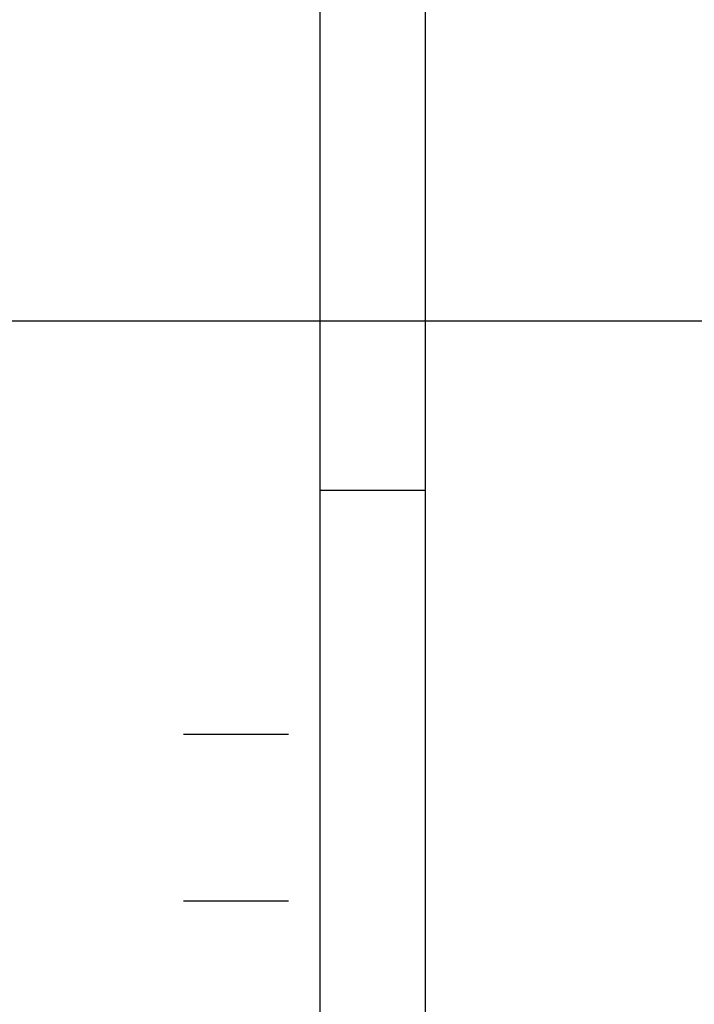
# Model space of a CAD drawing. Header units: inches. Extents: x 0 to 304, y 0 to 196.
# Tile 28 of 98: x 90.558 to 90.943, y 102.394 to 102.955. Entities that reach past the tile are written whole.
import ezdxf

# ---------------------------------------------------------------- set-up
doc = ezdxf.new("R2010")
doc.units = ezdxf.units.IN
doc.header["$LTSCALE"] = 16.696429
doc.header["$MEASUREMENT"] = 0
doc.linetypes.add('HIDDEN', pattern=[0.2, 0.1, -0.1])
doc.layers.add('DEFAULT_2', color=8, linetype='HIDDEN')

msp = doc.modelspace()

# ---------------------------------------------------------------- linework, layer by layer
at = {"layer": 'DEFAULT_2', "color": 8, "linetype": 'HIDDEN'}
for p, q in [((90.65149, 104.94097), (90.65149, 101.87297)), ((90.71149, 104.94097), (90.71149, 101.87297)), ((90.72949, 101.90697), (90.72949, 104.90697)), ((90.78949, 101.90697), (90.78949, 104.90697)), ((90.52244, 102.78347), (91.10769, 102.78347)), ((90.72949, 102.68697), (90.78949, 102.68697)), ((90.65149, 102.54797), (90.71149, 102.54797)), ((90.65149, 102.45297), (90.71149, 102.45297))]:
    msp.add_line(p, q, dxfattribs=at)

doc.saveas('drawing.dxf')
